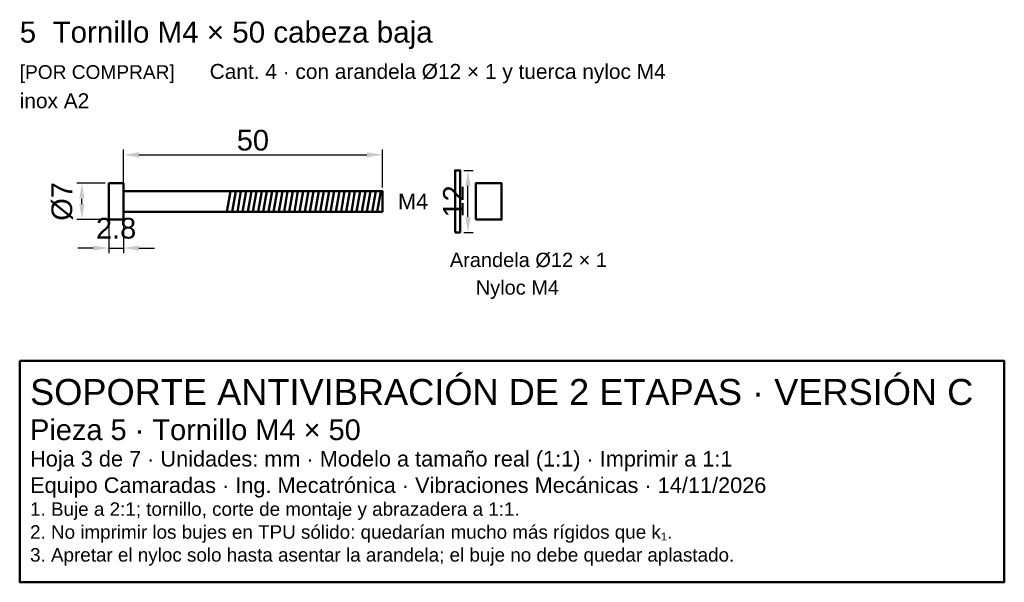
# Model space of a CAD drawing. Header units: millimetres. Extents: x 157 to 347, y -117 to -8.
import ezdxf

# ---------------------------------------------------------------- set-up
doc = ezdxf.new("R2010")
doc.units = ezdxf.units.MM
doc.header["$LTSCALE"] = 2
for name, color, linetype, lineweight in [('CONTORNO', 7, 'Continuous', 50), ('COTAS', 4, 'Continuous', 18), ('TEXTO', 3, 'Continuous', 25)]:
    doc.layers.add(name, color=color, linetype=linetype, lineweight=lineweight)
doc.styles.get("Standard").update_dxf_attribs({"font": 'arial.ttf'})
doc.dimstyles.new('PLANO', dxfattribs={"dimtxt": 4, "dimasz": 3, "dimexe": 1, "dimexo": 0.7, "dimgap": 0.8, "dimtad": 1, "dimdec": 1, "dimdsep": 46, "dimtxsty": 'Standard', "dimcen": 2.5, "dimclrd": 256, "dimclre": 256, "dimclrt": 256, "dimazin": 3, "dimtfac": 1, "dimtmove": 0, "dimatfit": 3})

msp = doc.modelspace()

# ---------------------------------------------------------------- linework, layer by layer
at = {"layer": 'CONTORNO'}
for p, q in [((196.67, -45.33), (197.37, -41.33)), ((197.67, -45.33), (198.37, -41.33)), ((198.67, -45.33), (199.37, -41.33)), ((199.67, -45.33), (200.37, -41.33)), ((200.67, -45.33), (201.37, -41.33)), ((201.67, -45.33), (202.37, -41.33)), ((202.67, -45.33), (203.37, -41.33)), ((203.67, -45.33), (204.37, -41.33)), ((204.67, -45.33), (205.37, -41.33)), ((205.67, -45.33), (206.37, -41.33)), ((206.67, -45.33), (207.37, -41.33)), ((207.67, -45.33), (208.37, -41.33)), ((208.67, -45.33), (209.37, -41.33)), ((209.67, -45.33), (210.37, -41.33)), ((210.67, -45.33), (211.37, -41.33)), ((211.67, -45.33), (212.37, -41.33)), ((212.67, -45.33), (213.37, -41.33)), ((213.67, -45.33), (214.37, -41.33)), ((214.67, -45.33), (215.37, -41.33)), ((215.67, -45.33), (216.37, -41.33)), ((216.67, -45.33), (217.37, -41.33)), ((217.67, -45.33), (218.37, -41.33)), ((218.67, -45.33), (219.37, -41.33)), ((219.67, -45.33), (220.37, -41.33)), ((220.67, -45.33), (221.37, -41.33)), ((221.67, -45.33), (222.37, -41.33)), ((222.67, -45.33), (223.37, -41.33)), ((223.67, -45.33), (224.37, -41.33)), ((224.67, -45.33), (225.37, -41.33)), ((225.67, -45.33), (226.37, -41.33))]:
    msp.add_line(p, q, dxfattribs=at)
for points in [[(240.67, -49.33), (241.67, -49.33), (241.67, -37.33), (240.67, -37.33)], [(173.87, -46.83), (176.67, -46.83), (176.67, -39.83), (173.87, -39.83)], [(244.67, -46.83), (249.67, -46.83), (249.67, -39.83), (244.67, -39.83)], [(176.67, -45.33), (226.67, -45.33), (226.67, -41.33), (176.67, -41.33)], [(156.67, -74.12), (346.67, -74.12), (346.67, -116.88), (156.67, -116.88)]]:
    msp.add_lwpolyline(points, close=True, dxfattribs=at)

# ---------------------------------------------------------------- texts
at = {"layer": 'COTAS'}
msp.add_text('M4', height=3, dxfattribs=at).set_placement((229.67, -44.83))
at = {"layer": 'TEXTO'}
for s, height, p in [('5  Tornillo M4 × 50 cabeza baja', 4.08, (156.67, -12.67)), ('[POR COMPRAR]', 2.64, (156.67, -19.67)), ('Cant. 4 · con arandela Ø12 × 1 y tuerca nyloc M4', 2.88, (193.33, -19.67)), ('inox A2', 2.88, (156.67, -25.33)), ('Arandela Ø12 × 1', 2.76, (239.67, -56)), ('Nyloc M4', 2.76, (244.67, -61.33)), ('SOPORTE ANTIVIBRACIÓN DE 2 ETAPAS · VERSIÓN C', 5, (158.67, -82.62)), ('Pieza 5 · Tornillo M4 × 50', 4, (158.67, -89.42)), ('Hoja 3 de 7 · Unidades: mm · Modelo a tamaño real (1:1) · Imprimir a 1:1', 3, (158.67, -94.52)), ('Equipo Camaradas · Ing. Mecatrónica · Vibraciones Mecánicas · 14/11/2026', 3, (158.67, -99.62)), ('1. Buje a 2:1; tornillo, corte de montaje y abrazadera a 1:1.', 2.6, (158.67, -104.04)), ('2. No imprimir los bujes en TPU sólido: quedarían mucho más rígidos que k₁.', 2.6, (158.67, -108.46)), ('3. Apretar el nyloc solo hasta asentar la arandela; el buje no debe quedar aplastado.', 2.6, (158.67, -112.88))]:
    msp.add_text(s, height=height, dxfattribs=at).set_placement(p)

# ---------------------------------------------------------------- dimensions: what is measured, and where the dimension line sits
at = {"layer": 'COTAS'}
for base, p1, p2 in [((176.67, -34.33), (176.67, -41.33), (226.67, -41.33)), ((173.87, -52.33), (173.87, -46.83), (176.67, -46.83))]:
    msp.add_linear_dim(base=base, p1=p1, p2=p2, dimstyle='PLANO', dxfattribs=at).render()
msp.add_linear_dim(base=(243.17, -49.33), p1=(241.67, -49.33), p2=(241.67, -37.33), angle=90, dimstyle='PLANO', dxfattribs=at).render()
msp.add_linear_dim(base=(168.67, -46.83), p1=(173.87, -46.83), p2=(173.87, -39.83), angle=90, text='Ø7', dimstyle='PLANO', dxfattribs=at).render()

doc.saveas('drawing.dxf')
